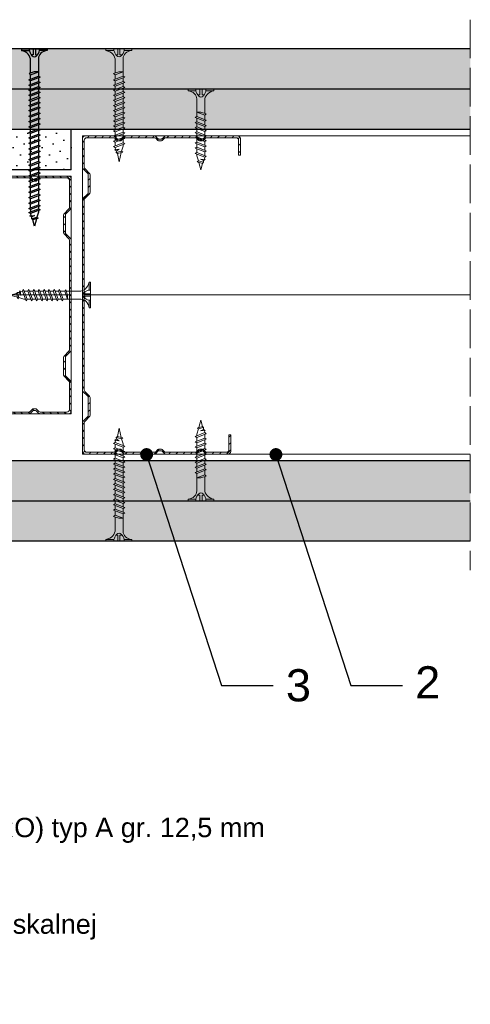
# Model space of a CAD drawing. Header units: millimetres. Extents: x 311 to 5395, y 1032 to 1644.
# Tile 20 of 30: x 3323 to 3463, y 1052 to 1358. Entities that reach past the tile are written whole.
import ezdxf
from ezdxf import colors
from ezdxf.entities.mleader import LeaderData, LeaderLine
from ezdxf.math import Vec2, Vec3

# ---------------------------------------------------------------- set-up
doc = ezdxf.new("R2010")
doc.units = ezdxf.units.MM
doc.linetypes.add('ACAD_ISO02W100', pattern=[15, 12, -3])
for name, color, linetype, lineweight in [('_ISOVER WELNA', 7, 'BATTING', 9), ('_RIGIPS AKCESORIA', 7, 'Continuous', 18), ('_RIGIPS G-K', 7, 'Continuous', 25), ('_RIGIPS PROFIL', 7, 'Continuous', 18), ('OPISY', 7, 'Continuous', 9), ('PRZERYWANA', 7, 'ACAD_ISO02W100', 9)]:
    doc.layers.add(name, color=color, linetype=linetype, lineweight=lineweight)
doc.layers.add('_Rigips_Akcesoria', color=7, linetype='Continuous')
doc.styles.get("Standard").update_dxf_attribs({"font": 'arial.ttf'})
doc.linetypes.add('BATTING', pattern='A,0.00254,-2.54,[134,ltypeshp.shx,S=2.54,R=0,X=-2.54,Y=0],-5.08,[134,ltypeshp.shx,S=2.54,R=180,X=2.54,Y=0],-2.54', length=10.16254)
pattern_1 = [(315, (766.2847, -194.8424), (3.367596, 1.122532), [0, -3.175])]
pattern_2 = [(315, (766.2847, -196.6424), (3.367596, 1.122532), [0, -3.175])]

# ---------------------------------------------------------------- blocks, each defined once
blk = doc.blocks.new('TN 25')
at = {"layer": '_RIGIPS AKCESORIA'}
for p, q in [((0, -0.84), (0, 7.16)), ((0, 7.16), (0.46, 7.16)), ((0.46, 7.16), (0.46, 4.78)), ((0.46, 4.78), (0, 4.78)), ((0, 3.5), (1.77, 3.5)), ((1.77, 3.5), (1.77, 4.2)), ((3.02, 4.46), (8.47, 4.46)), ((7.12, 4.46), (7.12, 3.18)), ((8.03, 2.01), (7.12, 4.46)), ((7.12, 3.18), (7.65, 1.53)), ((8.47, 4.46), (8.79, 5)), ((9.61, 1.51), (8.47, 4.46)), ((8.79, 5), (9.93, 2.01)), ((9, 4.46), (10.1, 4.46)), ((10.1, 4.46), (10.41, 5)), ((11.23, 1.51), (10.1, 4.46)), ((10.41, 5), (11.56, 2.01)), ((10.62, 4.46), (11.67, 4.46)), ((11.67, 4.46), (11.99, 5)), ((12.81, 1.51), (11.67, 4.46)), ((11.99, 5), (13.14, 2.01)), ((12.2, 4.46), (13.21, 4.46)), ((13.21, 4.46), (13.52, 5)), ((14.34, 1.51), (13.21, 4.46)), ((13.52, 5), (14.67, 2.01)), ((13.73, 4.46), (14.8, 4.46)), ((14.8, 4.46), (15.12, 5)), ((15.94, 1.51), (14.8, 4.46)), ((15.12, 5), (16.26, 2.01)), ((15.33, 4.46), (16.42, 4.46)), ((16.42, 4.46), (16.73, 5)), ((17.55, 1.51), (16.42, 4.46)), ((16.73, 5), (17.88, 2.01)), ((16.94, 4.46), (17.99, 4.46)), ((17.99, 4.46), (18.31, 5)), ((19.13, 1.51), (17.99, 4.46)), ((18.31, 5), (19.45, 2.01)), ((18.52, 4.46), (19.68, 4.46)), ((19.68, 4.46), (20, 5)), ((20.82, 1.51), (19.68, 4.46)), ((20, 5), (21.14, 2.01)), ((20.21, 4.46), (20.7, 4.46)), ((20.7, 4.46), (22.28, 3.98)), ((21.85, 1.83), (21.67, 3.28)), ((21.67, 3.28), (22.14, 2.4)), ((22.28, 3.98), (22.56, 4.37)), ((22.7, 2.36), (22.28, 3.98)), ((22.56, 4.37), (23.03, 2.71)), ((22.71, 3.85), (25, 3.24)), ((25, 3.24), (23.03, 2.71)), ((0, 2.83), (1.77, 2.83)), ((0.46, 1.64), (0, 1.64)), ((0.46, -0.84), (0.46, 1.64)), ((1.77, 2.83), (1.77, 2.18)), ((7.49, 2.01), (3.55, 2.01)), ((7.65, 1.53), (8.03, 2.01)), ((9.41, 2.01), (8.03, 2.01)), ((9.93, 2.01), (9.61, 1.51)), ((11.04, 2.01), (9.93, 2.01)), ((11.56, 2.01), (11.23, 1.51)), ((12.61, 2.01), (11.56, 2.01)), ((13.14, 2.01), (12.81, 1.51)), ((14.15, 2.01), (13.14, 2.01)), ((14.67, 2.01), (14.34, 1.51)), ((15.74, 2.01), (14.67, 2.01)), ((16.26, 2.01), (15.94, 1.51)), ((17.36, 2.01), (16.26, 2.01)), ((17.88, 2.01), (17.55, 1.51)), ((18.93, 2.01), (17.88, 2.01)), ((19.45, 2.01), (19.13, 1.51)), ((19.45, 2.01), (20.62, 2.01)), ((21.14, 2.01), (20.82, 1.51)), ((21.14, 2.01), (21.81, 2.12)), ((22.14, 2.4), (21.85, 1.83)), ((22.7, 2.36), (22.14, 2.4)), ((23.03, 2.71), (22.7, 2.36)), ((0, -0.84), (0.46, -0.84))]:
    blk.add_line(p, q, dxfattribs=at)
for centre, major_axis, ratio, start_param, end_param in [((3.09, 7.67), (0.17, 3.2), 0.826134, 1.773653, 3.180586), ((-0.04, 0.9), (0, 3.93), 0.848176, -0.720942, -0.151112), ((1.66, 3.18), (0, 0.895), 0.848176, -1.552777, -0.720942), ((1.66, 3.18), (0, 0.895), 0.848176, 3.862535, 4.730408), ((3.37, -1.57), (0.28, 3.57), 0.832181, 0.035984, 1.430787), ((-2.73, 15.91), (0, 14.76), 0.848176, 3.399396, 3.475072), ((0.59, 4.62), (0, 2.81), 0.848176, 3.475072, 3.862535)]:
    blk.add_ellipse(centre, major_axis=major_axis, ratio=ratio, start_param=start_param, end_param=end_param, dxfattribs=at)
blk = doc.blocks.new('CW 100 ULTRASTIL')
h = blk.add_hatch()
h.set_pattern_fill('ANSI31', color=256, scale=0.5, style=0)
h.paths.add_polyline_path([(179.46, 109.85, -0.198912), (179.6, 110.2), (181.11, 111.71, 0.198912), (181.26, 112.06), (181.26, 117.65, 0.198912), (181.11, 118), (179.6, 119.51, -0.198912), (179.46, 119.86), (179.46, 128.31, -0.414214), (180.26, 129.11), (188.58, 129.11, -0.198912), (188.93, 128.96), (189.64, 128.25, 0.198912), (189.99, 128.11), (190.58, 128.11, 0.198912), (190.93, 128.25), (191.64, 128.96, -0.198912), (191.99, 129.11), (201.28, 129.11, -0.198912), (201.63, 128.96), (202.34, 128.25, 0.198912), (202.69, 128.11), (203.28, 128.11, 0.198912), (203.63, 128.25), (204.34, 128.96, -0.198912), (204.69, 129.11), (213.98, 129.11, -0.198912), (214.33, 128.96), (215.04, 128.25, 0.198912), (215.39, 128.11), (215.98, 128.11, 0.198912), (216.33, 128.25), (217.04, 128.96, -0.198912), (217.39, 129.11), (226.56, 129.11, -0.414214), (227.36, 128.31), (227.36, 123.66), (227.91, 123.66), (227.91, 128.86, 0.414214), (227.11, 129.66), (217.39, 129.66, 0.198912), (217.04, 129.51), (216.33, 128.8, -0.198912), (215.98, 128.66), (215.39, 128.66, -0.198912), (215.04, 128.8), (214.33, 129.51, 0.198912), (213.98, 129.66), (204.69, 129.66, 0.198912), (204.34, 129.51), (203.63, 128.8, -0.198912), (203.28, 128.66), (202.69, 128.66, -0.198912), (202.34, 128.8), (201.63, 129.51, 0.198912), (201.28, 129.66), (191.99, 129.66, 0.198912), (191.64, 129.51), (190.93, 128.8, -0.198912), (190.58, 128.66), (189.99, 128.66, -0.198912), (189.64, 128.8), (188.93, 129.51, 0.198912), (188.58, 129.66), (179.71, 129.66, 0.414214), (178.91, 128.86), (178.91, 119.86, 0.198912), (179.05, 119.51), (180.56, 118, -0.198912), (180.71, 117.65), (180.71, 112.06, -0.198912), (180.56, 111.71), (179.05, 110.2, 0.198912), (178.91, 109.85), (178.91, 50.66, 0.198912), (179.05, 50.31), (180.56, 48.8, -0.198912), (180.71, 48.45), (180.71, 42.86, -0.198912), (180.56, 42.51), (179.05, 41, 0.198912), (178.91, 40.65), (178.91, 31.66, 0.414214), (179.71, 30.86), (188.58, 30.86, 0.198912), (188.93, 31), (189.64, 31.71, -0.198912), (189.99, 31.86), (190.58, 31.86, -0.198912), (190.93, 31.71), (191.64, 31, 0.198912), (191.99, 30.86), (201.28, 30.86, 0.198912), (201.63, 31), (202.34, 31.71, -0.198912), (202.69, 31.86), (203.28, 31.86, -0.198912), (203.63, 31.71), (204.34, 31, 0.198912), (204.69, 30.86), (213.98, 30.86, 0.198912), (214.33, 31), (215.04, 31.71, -0.198912), (215.39, 31.86), (215.98, 31.86, -0.198912), (216.33, 31.71), (217.04, 31, 0.198912), (217.39, 30.86), (224.11, 30.86, 0.414214), (224.91, 31.66), (224.91, 36.86), (224.36, 36.86), (224.36, 32.21, -0.414214), (223.56, 31.41), (217.39, 31.41, -0.198912), (217.04, 31.55), (216.33, 32.26, 0.198912), (215.98, 32.41), (215.39, 32.41, 0.198912), (215.04, 32.26), (214.33, 31.55, -0.198912), (213.98, 31.41), (204.69, 31.41, -0.198912), (204.34, 31.55), (203.63, 32.26, 0.198912), (203.28, 32.41), (202.69, 32.41, 0.198912), (202.34, 32.26), (201.63, 31.55, -0.198912), (201.28, 31.41), (191.99, 31.41, -0.198912), (191.64, 31.55), (190.93, 32.26, 0.198912), (190.58, 32.41), (189.99, 32.41, 0.198912), (189.64, 32.26), (188.93, 31.55, -0.198912), (188.58, 31.41), (180.26, 31.41, -0.414214), (179.46, 32.21), (179.46, 40.65, -0.198912), (179.6, 41), (181.11, 42.51, 0.198912), (181.26, 42.86), (181.26, 48.45, 0.198912), (181.11, 48.8), (179.6, 50.31, -0.198912), (179.46, 50.66)])
at = {"layer": '_RIGIPS PROFIL'}
for p, q in [((178.91, 128.86), (178.91, 119.86)), ((188.58, 129.66), (179.71, 129.66)), ((188.58, 129.11), (180.26, 129.11)), ((188.93, 129.51), (189.64, 128.8)), ((188.93, 128.96), (189.64, 128.25)), ((190.58, 128.66), (189.99, 128.66)), ((191.64, 129.51), (190.93, 128.8)), ((191.64, 128.96), (190.93, 128.25)), ((201.28, 129.66), (191.99, 129.66)), ((201.28, 129.11), (191.99, 129.11)), ((201.63, 129.51), (202.34, 128.8)), ((201.63, 128.96), (202.34, 128.25)), ((203.28, 128.66), (202.69, 128.66)), ((204.34, 129.51), (203.63, 128.8)), ((204.34, 128.96), (203.63, 128.25)), ((204.69, 129.66), (213.98, 129.66)), ((204.69, 129.11), (213.98, 129.11)), ((214.33, 129.51), (215.04, 128.8)), ((214.33, 128.96), (215.04, 128.25)), ((215.98, 128.66), (215.39, 128.66)), ((217.04, 129.51), (216.33, 128.8)), ((217.04, 128.96), (216.33, 128.25)), ((227.11, 129.66), (217.39, 129.66)), ((226.56, 129.11), (217.39, 129.11)), ((227.91, 123.66), (227.91, 128.86)), ((179.46, 128.31), (179.46, 119.86)), ((190.58, 128.11), (189.99, 128.11)), ((203.28, 128.11), (202.69, 128.11)), ((215.98, 128.11), (215.39, 128.11)), ((227.36, 123.66), (227.36, 128.31)), ((227.36, 123.66), (227.91, 123.66)), ((180.56, 118), (179.05, 119.51)), ((181.11, 118), (179.6, 119.51)), ((180.71, 117.65), (180.71, 112.06)), ((181.26, 117.65), (181.26, 112.06)), ((180.56, 111.71), (179.05, 110.2)), ((181.11, 111.71), (179.6, 110.2)), ((178.91, 109.85), (178.91, 50.66)), ((179.46, 109.85), (179.46, 50.66)), ((180.56, 48.8), (179.05, 50.31)), ((181.11, 48.8), (179.6, 50.31)), ((180.71, 42.86), (180.71, 48.45)), ((181.26, 42.86), (181.26, 48.45)), ((178.91, 31.66), (178.91, 40.65)), ((180.56, 42.51), (179.05, 41)), ((179.46, 32.21), (179.46, 40.65)), ((181.11, 42.51), (179.6, 41)), ((224.36, 36.86), (224.36, 32.21)), ((224.36, 36.86), (224.91, 36.86)), ((224.91, 36.86), (224.91, 31.66)), ((188.58, 30.86), (179.71, 30.86)), ((188.58, 31.41), (180.26, 31.41)), ((188.93, 31.55), (189.64, 32.26)), ((188.93, 31), (189.64, 31.71)), ((190.58, 32.41), (189.99, 32.41)), ((190.58, 31.86), (189.99, 31.86)), ((191.64, 31.55), (190.93, 32.26)), ((191.64, 31), (190.93, 31.71)), ((201.28, 31.41), (191.99, 31.41)), ((201.28, 30.86), (191.99, 30.86)), ((201.63, 31.55), (202.34, 32.26)), ((201.63, 31), (202.34, 31.71)), ((203.28, 32.41), (202.69, 32.41)), ((203.28, 31.86), (202.69, 31.86)), ((204.34, 31.55), (203.63, 32.26)), ((204.34, 31), (203.63, 31.71)), ((204.69, 31.41), (213.98, 31.41)), ((204.69, 30.86), (213.98, 30.86)), ((214.33, 31.55), (215.04, 32.26)), ((214.33, 31), (215.04, 31.71)), ((215.98, 32.41), (215.39, 32.41)), ((215.98, 31.86), (215.39, 31.86)), ((217.04, 31.55), (216.33, 32.26)), ((217.04, 31), (216.33, 31.71)), ((223.56, 31.41), (217.39, 31.41)), ((224.11, 30.86), (217.39, 30.86))]:
    blk.add_line(p, q, dxfattribs=at)
for centre, radius, start, end in [((179.71, 128.86), 0.8, 90, 180), ((180.26, 128.31), 0.8, 90, 180), ((188.58, 129.16), 0.5, 45, 90), ((188.58, 128.61), 0.5, 45, 90), ((189.99, 129.16), 0.5, 225, 270), ((190.58, 129.16), 0.5, 270, 315), ((191.99, 129.16), 0.5, 90, 135), ((191.99, 128.61), 0.5, 90, 135), ((201.28, 129.16), 0.5, 45, 90), ((201.28, 128.61), 0.5, 45, 90), ((202.69, 129.16), 0.5, 225, 270), ((203.28, 129.16), 0.5, 270, 315), ((204.69, 129.16), 0.5, 90, 135), ((204.69, 128.61), 0.5, 90, 135), ((213.98, 129.16), 0.5, 45, 90), ((213.98, 128.61), 0.5, 45, 90), ((215.39, 129.16), 0.5, 225, 270), ((215.98, 129.16), 0.5, 270, 315), ((217.39, 129.16), 0.5, 90, 135), ((217.39, 128.61), 0.5, 90, 135), ((226.56, 128.31), 0.8, 0, 90), ((227.11, 128.86), 0.8, 0, 90), ((189.99, 128.61), 0.5, 225, 270), ((190.58, 128.61), 0.5, 270, 315), ((202.69, 128.61), 0.5, 225, 270), ((203.28, 128.61), 0.5, 270, 315), ((215.39, 128.61), 0.5, 225, 270), ((215.98, 128.61), 0.5, 270, 315), ((179.41, 119.86), 0.5, 180, 225), ((179.96, 119.86), 0.5, 180, 225), ((180.21, 117.65), 0.5, 0, 45), ((180.76, 117.65), 0.5, 0, 45), ((179.41, 109.85), 0.5, 135, 180), ((179.96, 109.85), 0.5, 135, 180), ((180.21, 112.06), 0.5, 315, 0), ((180.76, 112.06), 0.5, 315, 0), ((179.41, 50.66), 0.5, 180, 225), ((179.96, 50.66), 0.5, 180, 225), ((180.21, 48.45), 0.5, 0, 45), ((180.76, 48.45), 0.5, 0, 45), ((180.21, 42.86), 0.5, 315, 0), ((180.76, 42.86), 0.5, 315, 0), ((179.41, 40.65), 0.5, 135, 180), ((179.96, 40.65), 0.5, 135, 180), ((179.71, 31.66), 0.8, 180, 270), ((180.26, 32.21), 0.8, 180, 270), ((188.58, 31.91), 0.5, 270, 315), ((188.58, 31.36), 0.5, 270, 315), ((189.99, 31.91), 0.5, 90, 135), ((189.99, 31.36), 0.5, 90, 135), ((190.58, 31.91), 0.5, 45, 90), ((190.58, 31.36), 0.5, 45, 90), ((191.99, 31.91), 0.5, 225, 270), ((191.99, 31.36), 0.5, 225, 270), ((201.28, 31.91), 0.5, 270, 315), ((201.28, 31.36), 0.5, 270, 315), ((202.69, 31.91), 0.5, 90, 135), ((202.69, 31.36), 0.5, 90, 135), ((203.28, 31.91), 0.5, 45, 90), ((203.28, 31.36), 0.5, 45, 90), ((204.69, 31.91), 0.5, 225, 270), ((204.69, 31.36), 0.5, 225, 270), ((213.98, 31.91), 0.5, 270, 315), ((213.98, 31.36), 0.5, 270, 315), ((215.39, 31.91), 0.5, 90, 135), ((215.39, 31.36), 0.5, 90, 135), ((215.98, 31.91), 0.5, 45, 90), ((215.98, 31.36), 0.5, 45, 90), ((217.39, 31.91), 0.5, 225, 270), ((217.39, 31.36), 0.5, 225, 270), ((223.56, 32.21), 0.8, 270, 0), ((224.11, 31.66), 0.8, 270, 0)]:
    blk.add_arc(centre, radius, start, end, dxfattribs=at)
blk = doc.blocks.new('CW 75 ULTRASTIL')
h = blk.add_hatch()
h.set_pattern_fill('ANSI31', color=256, scale=0.5, style=0)
h.paths.add_polyline_path([(106.07, 103.31, -0.414214), (106.87, 104.11), (115.19, 104.11, -0.198912), (115.55, 103.96), (116.25, 103.25, 0.198912), (116.61, 103.11), (117.19, 103.11, 0.198912), (117.55, 103.25), (118.25, 103.96, -0.198912), (118.61, 104.11), (127.89, 104.11, -0.198912), (128.25, 103.96), (128.95, 103.25, 0.198912), (129.31, 103.11), (129.89, 103.11, 0.198912), (130.25, 103.25), (130.95, 103.96, -0.198912), (131.31, 104.11), (140.59, 104.11, -0.198912), (140.95, 103.96), (141.65, 103.25, 0.198912), (142.01, 103.11), (142.59, 103.11, 0.198912), (142.95, 103.25), (143.65, 103.96, -0.198912), (144.01, 104.11), (153.17, 104.11, -0.414214), (153.97, 103.31), (153.97, 98.66), (154.52, 98.66), (154.52, 103.86, 0.414214), (153.72, 104.66), (144.01, 104.66, 0.198912), (143.65, 104.51), (142.95, 103.8, -0.198912), (142.59, 103.66), (142.01, 103.66, -0.198912), (141.65, 103.8), (140.95, 104.51, 0.198912), (140.59, 104.66), (131.31, 104.66, 0.198912), (130.95, 104.51), (130.25, 103.8, -0.198912), (129.89, 103.66), (129.31, 103.66, -0.198912), (128.95, 103.8), (128.25, 104.51, 0.198912), (127.89, 104.66), (118.61, 104.66, 0.198912), (118.25, 104.51), (117.55, 103.8, -0.198912), (117.19, 103.66), (116.61, 103.66, -0.198912), (116.25, 103.8), (115.55, 104.51, 0.198912), (115.19, 104.66), (106.32, 104.66, 0.414214), (105.52, 103.86), (105.52, 94.86, 0.198912), (105.67, 94.51), (107.17, 93, -0.198912), (107.32, 92.65), (107.32, 87.06, -0.198912), (107.17, 86.71), (105.67, 85.2, 0.198912), (105.52, 84.85), (105.52, 50.66, 0.198912), (105.67, 50.31), (107.17, 48.8, -0.198912), (107.32, 48.45), (107.32, 42.86, -0.198912), (107.17, 42.51), (105.67, 41, 0.198912), (105.52, 40.65), (105.52, 31.66, 0.414214), (106.32, 30.86), (115.19, 30.86, 0.198912), (115.55, 31), (116.25, 31.71, -0.198912), (116.61, 31.86), (117.19, 31.86, -0.198912), (117.55, 31.71), (118.25, 31, 0.198912), (118.61, 30.86), (127.89, 30.86, 0.198912), (128.25, 31), (128.95, 31.71, -0.198912), (129.31, 31.86), (129.89, 31.86, -0.198912), (130.25, 31.71), (130.95, 31, 0.198912), (131.31, 30.86), (140.59, 30.86, 0.198912), (140.95, 31), (141.65, 31.71, -0.198912), (142.01, 31.86), (142.59, 31.86, -0.198912), (142.95, 31.71), (143.65, 31, 0.198912), (144.01, 30.86), (150.72, 30.86, 0.414214), (151.52, 31.66), (151.52, 36.86), (150.97, 36.86), (150.97, 32.21, -0.414214), (150.17, 31.41), (144.01, 31.41, -0.198912), (143.65, 31.55), (142.95, 32.26, 0.198912), (142.59, 32.41), (142.01, 32.41, 0.198912), (141.65, 32.26), (140.95, 31.55, -0.198912), (140.59, 31.41), (131.31, 31.41, -0.198912), (130.95, 31.55), (130.25, 32.26, 0.198912), (129.89, 32.41), (129.31, 32.41, 0.198912), (128.95, 32.26), (128.25, 31.55, -0.198912), (127.89, 31.41), (118.61, 31.41, -0.198912), (118.25, 31.55), (117.55, 32.26, 0.198912), (117.19, 32.41), (116.61, 32.41, 0.198912), (116.25, 32.26), (115.55, 31.55, -0.198912), (115.19, 31.41), (106.87, 31.41, -0.414214), (106.07, 32.21), (106.07, 40.65, -0.198912), (106.22, 41), (107.72, 42.51, 0.198912), (107.87, 42.86), (107.87, 48.45, 0.198912), (107.72, 48.8), (106.22, 50.31, -0.198912), (106.07, 50.66), (106.07, 84.85, -0.198912), (106.22, 85.2), (107.72, 86.71, 0.198912), (107.87, 87.06), (107.87, 92.65, 0.198912), (107.72, 93), (106.22, 94.51, -0.198912), (106.07, 94.86)])
at = {"layer": '_RIGIPS PROFIL'}
for p, q in [((115.19, 104.66), (106.32, 104.66)), ((115.19, 104.11), (106.87, 104.11)), ((115.55, 104.51), (116.25, 103.8)), ((118.25, 104.51), (117.55, 103.8)), ((127.89, 104.66), (118.61, 104.66)), ((127.89, 104.11), (118.61, 104.11)), ((128.25, 104.51), (128.95, 103.8)), ((130.95, 104.51), (130.25, 103.8)), ((131.31, 104.66), (140.59, 104.66)), ((131.31, 104.11), (140.59, 104.11)), ((140.95, 104.51), (141.65, 103.8)), ((143.65, 104.51), (142.95, 103.8)), ((153.72, 104.66), (144.01, 104.66)), ((153.17, 104.11), (144.01, 104.11)), ((105.52, 103.86), (105.52, 94.86)), ((106.07, 103.31), (106.07, 94.86)), ((115.55, 103.96), (116.25, 103.25)), ((117.19, 103.66), (116.61, 103.66)), ((117.19, 103.11), (116.61, 103.11)), ((118.25, 103.96), (117.55, 103.25)), ((128.25, 103.96), (128.95, 103.25)), ((129.89, 103.66), (129.31, 103.66)), ((129.89, 103.11), (129.31, 103.11)), ((130.95, 103.96), (130.25, 103.25)), ((140.95, 103.96), (141.65, 103.25)), ((142.59, 103.66), (142.01, 103.66)), ((142.59, 103.11), (142.01, 103.11)), ((143.65, 103.96), (142.95, 103.25)), ((153.97, 98.66), (153.97, 103.31)), ((154.52, 98.66), (154.52, 103.86)), ((153.97, 98.66), (154.52, 98.66)), ((107.17, 93), (105.67, 94.51)), ((107.72, 93), (106.22, 94.51)), ((107.32, 92.65), (107.32, 87.06)), ((107.87, 92.65), (107.87, 87.06)), ((107.17, 86.71), (105.67, 85.2)), ((107.72, 86.71), (106.22, 85.2)), ((105.52, 84.85), (105.52, 50.66)), ((106.07, 84.85), (106.07, 50.66)), ((107.17, 48.8), (105.67, 50.31)), ((107.72, 48.8), (106.22, 50.31)), ((107.32, 42.86), (107.32, 48.45)), ((107.87, 42.86), (107.87, 48.45)), ((105.52, 31.66), (105.52, 40.65)), ((107.17, 42.51), (105.67, 41)), ((106.07, 32.21), (106.07, 40.65)), ((107.72, 42.51), (106.22, 41)), ((150.97, 36.86), (150.97, 32.21)), ((150.97, 36.86), (151.52, 36.86)), ((151.52, 36.86), (151.52, 31.66)), ((115.19, 30.86), (106.32, 30.86)), ((115.19, 31.41), (106.87, 31.41)), ((115.55, 31.55), (116.25, 32.26)), ((115.55, 31), (116.25, 31.71)), ((117.19, 32.41), (116.61, 32.41)), ((117.19, 31.86), (116.61, 31.86)), ((118.25, 31.55), (117.55, 32.26)), ((118.25, 31), (117.55, 31.71)), ((127.89, 31.41), (118.61, 31.41)), ((127.89, 30.86), (118.61, 30.86)), ((128.25, 31.55), (128.95, 32.26)), ((128.25, 31), (128.95, 31.71)), ((129.89, 32.41), (129.31, 32.41)), ((129.89, 31.86), (129.31, 31.86)), ((130.95, 31.55), (130.25, 32.26)), ((130.95, 31), (130.25, 31.71)), ((131.31, 31.41), (140.59, 31.41)), ((131.31, 30.86), (140.59, 30.86)), ((140.95, 31.55), (141.65, 32.26)), ((140.95, 31), (141.65, 31.71)), ((142.59, 32.41), (142.01, 32.41)), ((142.59, 31.86), (142.01, 31.86)), ((143.65, 31.55), (142.95, 32.26)), ((143.65, 31), (142.95, 31.71)), ((150.17, 31.41), (144.01, 31.41)), ((150.72, 30.86), (144.01, 30.86))]:
    blk.add_line(p, q, dxfattribs=at)
for centre, radius, start, end in [((106.32, 103.86), 0.8, 90, 180), ((106.87, 103.31), 0.8, 90, 180), ((115.19, 104.16), 0.5, 45, 90), ((115.19, 103.61), 0.5, 45, 90), ((118.61, 104.16), 0.5, 90, 135), ((118.61, 103.61), 0.5, 90, 135), ((127.89, 104.16), 0.5, 45, 90), ((127.89, 103.61), 0.5, 45, 90), ((131.31, 104.16), 0.5, 90, 135), ((131.31, 103.61), 0.5, 90, 135), ((140.59, 104.16), 0.5, 45, 90), ((140.59, 103.61), 0.5, 45, 90), ((144.01, 104.16), 0.5, 90, 135), ((144.01, 103.61), 0.5, 90, 135), ((153.17, 103.31), 0.8, 0, 90), ((153.72, 103.86), 0.8, 0, 90), ((116.61, 104.16), 0.5, 225, 270), ((116.61, 103.61), 0.5, 225, 270), ((117.19, 104.16), 0.5, 270, 315), ((117.19, 103.61), 0.5, 270, 315), ((129.31, 104.16), 0.5, 225, 270), ((129.31, 103.61), 0.5, 225, 270), ((129.89, 104.16), 0.5, 270, 315), ((129.89, 103.61), 0.5, 270, 315), ((142.01, 104.16), 0.5, 225, 270), ((142.01, 103.61), 0.5, 225, 270), ((142.59, 104.16), 0.5, 270, 315), ((142.59, 103.61), 0.5, 270, 315), ((106.02, 94.86), 0.5, 180, 225), ((106.57, 94.86), 0.5, 180, 225), ((106.82, 92.65), 0.5, 0, 45), ((107.37, 92.65), 0.5, 0, 45), ((106.82, 87.06), 0.5, 315, 0), ((107.37, 87.06), 0.5, 315, 0), ((106.02, 84.85), 0.5, 135, 180), ((106.57, 84.85), 0.5, 135, 180), ((106.02, 50.66), 0.5, 180, 225), ((106.57, 50.66), 0.5, 180, 225), ((106.82, 48.45), 0.5, 0, 45), ((107.37, 48.45), 0.5, 0, 45), ((106.82, 42.86), 0.5, 315, 0), ((107.37, 42.86), 0.5, 315, 0), ((106.02, 40.65), 0.5, 135, 180), ((106.57, 40.65), 0.5, 135, 180), ((106.32, 31.66), 0.8, 180, 270), ((106.87, 32.21), 0.8, 180, 270), ((115.19, 31.91), 0.5, 270, 315), ((115.19, 31.36), 0.5, 270, 315), ((116.61, 31.91), 0.5, 90, 135), ((116.61, 31.36), 0.5, 90, 135), ((117.19, 31.91), 0.5, 45, 90), ((117.19, 31.36), 0.5, 45, 90), ((118.61, 31.91), 0.5, 225, 270), ((118.61, 31.36), 0.5, 225, 270), ((127.89, 31.91), 0.5, 270, 315), ((127.89, 31.36), 0.5, 270, 315), ((129.31, 31.91), 0.5, 90, 135), ((129.31, 31.36), 0.5, 90, 135), ((129.89, 31.91), 0.5, 45, 90), ((129.89, 31.36), 0.5, 45, 90), ((131.31, 31.91), 0.5, 225, 270), ((131.31, 31.36), 0.5, 225, 270), ((140.59, 31.91), 0.5, 270, 315), ((140.59, 31.36), 0.5, 270, 315), ((142.01, 31.91), 0.5, 90, 135), ((142.01, 31.36), 0.5, 90, 135), ((142.59, 31.91), 0.5, 45, 90), ((142.59, 31.36), 0.5, 45, 90), ((144.01, 31.91), 0.5, 225, 270), ((144.01, 31.36), 0.5, 225, 270), ((150.17, 32.21), 0.8, 270, 0), ((150.72, 31.66), 0.8, 270, 0)]:
    blk.add_arc(centre, radius, start, end, dxfattribs=at)
blk = doc.blocks.new('TN 55')
at = {"layer": '_Rigips_Akcesoria'}
for p, q in [((0, -0.84), (0, 7.16)), ((0, 7.16), (0.46, 7.16)), ((0.46, 7.16), (0.46, 4.78)), ((0.46, 4.78), (0, 4.78)), ((0, 3.5), (1.77, 3.5)), ((1.77, 3.5), (1.77, 4.2)), ((3.02, 4.46), (8.47, 4.46)), ((7.12, 4.46), (7.12, 3.18)), ((8.03, 2.01), (7.12, 4.46)), ((7.12, 3.18), (7.65, 1.53)), ((8.47, 4.46), (8.79, 5)), ((9.61, 1.51), (8.47, 4.46)), ((8.79, 5), (9.93, 2.01)), ((9, 4.46), (10.1, 4.46)), ((10.1, 4.46), (10.41, 5)), ((11.23, 1.51), (10.1, 4.46)), ((10.41, 5), (11.56, 2.01)), ((10.62, 4.46), (11.67, 4.46)), ((11.67, 4.46), (11.99, 5)), ((12.81, 1.51), (11.67, 4.46)), ((11.99, 5), (13.14, 2.01)), ((12.2, 4.46), (13.21, 4.46)), ((13.21, 4.46), (13.52, 5)), ((14.34, 1.51), (13.21, 4.46)), ((13.52, 5), (14.67, 2.01)), ((13.73, 4.46), (14.8, 4.46)), ((14.8, 4.46), (15.12, 5)), ((15.94, 1.51), (14.8, 4.46)), ((15.12, 5), (16.26, 2.01)), ((15.33, 4.46), (16.42, 4.46)), ((16.42, 4.46), (16.73, 5)), ((17.55, 1.51), (16.42, 4.46)), ((16.73, 5), (17.88, 2.01)), ((16.94, 4.46), (17.99, 4.46)), ((17.99, 4.46), (18.31, 5)), ((19.13, 1.51), (17.99, 4.46)), ((18.31, 5), (19.45, 2.01)), ((18.52, 4.46), (19.68, 4.46)), ((19.68, 4.46), (20, 5)), ((20.82, 1.51), (19.68, 4.46)), ((20, 5), (21.14, 2.01)), ((20.21, 4.46), (21.37, 4.46)), ((21.37, 4.46), (21.69, 5)), ((22.51, 1.51), (21.37, 4.46)), ((21.69, 5), (22.83, 2.01)), ((21.9, 4.46), (23.06, 4.46)), ((23.06, 4.46), (23.38, 5)), ((24.2, 1.51), (23.06, 4.46)), ((23.38, 5), (24.52, 2.01)), ((23.59, 4.46), (24.75, 4.46)), ((24.75, 4.46), (25.07, 5)), ((25.89, 1.51), (24.75, 4.46)), ((25.07, 5), (26.21, 2.01)), ((25.28, 4.46), (26.44, 4.46)), ((26.44, 4.46), (26.76, 5)), ((27.58, 1.51), (26.44, 4.46)), ((26.76, 5), (27.9, 2.01)), ((26.96, 4.46), (28.13, 4.46)), ((28.13, 4.46), (28.45, 5)), ((29.27, 1.51), (28.13, 4.46)), ((28.45, 5), (29.59, 2.01)), ((28.65, 4.46), (29.82, 4.46)), ((29.82, 4.46), (30.14, 5)), ((30.96, 1.51), (29.82, 4.46)), ((30.14, 5), (31.28, 2.01)), ((30.34, 4.46), (31.51, 4.46)), ((31.51, 4.46), (31.83, 5)), ((32.65, 1.51), (31.51, 4.46)), ((31.83, 5), (32.97, 2.01)), ((32.03, 4.46), (33.2, 4.46)), ((33.2, 4.46), (33.52, 5)), ((34.34, 1.51), (33.2, 4.46)), ((33.52, 5), (34.66, 2.01)), ((33.72, 4.46), (34.89, 4.46)), ((34.89, 4.46), (35.21, 5)), ((36.03, 1.51), (34.89, 4.46)), ((35.21, 5), (36.35, 2.01)), ((35.41, 4.46), (36.58, 4.46)), ((36.58, 4.46), (36.9, 5)), ((37.72, 1.51), (36.58, 4.46)), ((36.9, 5), (38.04, 2.01)), ((37.1, 4.46), (38.27, 4.46)), ((38.27, 4.46), (38.59, 5)), ((39.41, 1.51), (38.27, 4.46)), ((38.59, 5), (39.73, 2.01)), ((38.79, 4.46), (39.96, 4.46)), ((39.96, 4.46), (40.28, 5)), ((41.1, 1.51), (39.96, 4.46)), ((40.28, 5), (41.42, 2.01)), ((40.48, 4.46), (41.65, 4.46)), ((41.65, 4.46), (41.97, 5)), ((42.79, 1.51), (41.65, 4.46)), ((41.97, 5), (43.11, 2.01)), ((42.17, 4.46), (43.34, 4.46)), ((43.34, 4.46), (43.66, 5)), ((44.48, 1.51), (43.34, 4.46)), ((43.66, 5), (44.8, 2.01)), ((43.86, 4.46), (45.03, 4.46)), ((45.03, 4.46), (45.35, 5)), ((46.17, 1.51), (45.03, 4.46)), ((45.35, 5), (46.49, 2.01)), ((45.55, 4.46), (46.72, 4.46)), ((46.72, 4.46), (47.04, 5)), ((47.86, 1.51), (46.72, 4.46)), ((47.04, 5), (48.18, 2.01)), ((47.24, 4.46), (48.41, 4.46)), ((48.41, 4.46), (48.73, 5)), ((49.55, 1.51), (48.41, 4.46)), ((48.73, 5), (49.87, 2.01)), ((48.93, 4.46), (49.68, 4.46)), ((49.68, 4.46), (50, 5)), ((50.82, 1.51), (49.68, 4.46)), ((50, 5), (51.14, 2.01)), ((50.21, 4.46), (50.7, 4.46)), ((50.7, 4.46), (52.28, 3.98)), ((51.85, 1.83), (51.67, 3.28)), ((51.67, 3.28), (52.14, 2.4)), ((52.28, 3.98), (52.56, 4.37)), ((52.7, 2.36), (52.28, 3.98)), ((52.56, 4.37), (53.03, 2.71)), ((52.71, 3.85), (55, 3.24)), ((55, 3.24), (53.03, 2.71)), ((0, 2.83), (1.77, 2.83)), ((0.46, 1.64), (0, 1.64)), ((0.46, -0.84), (0.46, 1.64)), ((1.77, 2.83), (1.77, 2.18)), ((7.49, 2.01), (3.55, 2.01)), ((7.65, 1.53), (8.03, 2.01)), ((9.41, 2.01), (8.03, 2.01)), ((9.93, 2.01), (9.61, 1.51)), ((11.04, 2.01), (9.93, 2.01)), ((11.56, 2.01), (11.23, 1.51)), ((12.61, 2.01), (11.56, 2.01)), ((13.14, 2.01), (12.81, 1.51)), ((14.15, 2.01), (13.14, 2.01)), ((14.67, 2.01), (14.34, 1.51)), ((15.74, 2.01), (14.67, 2.01)), ((16.26, 2.01), (15.94, 1.51)), ((17.36, 2.01), (16.26, 2.01)), ((17.88, 2.01), (17.55, 1.51)), ((18.93, 2.01), (17.88, 2.01)), ((19.45, 2.01), (19.13, 1.51)), ((20.62, 2.01), (19.45, 2.01)), ((21.14, 2.01), (20.82, 1.51)), ((22.31, 2.01), (21.14, 2.01)), ((22.83, 2.01), (22.51, 1.51)), ((24, 2.01), (22.83, 2.01)), ((24.52, 2.01), (24.2, 1.51)), ((25.69, 2.01), (24.52, 2.01)), ((26.21, 2.01), (25.89, 1.51)), ((27.38, 2.01), (26.21, 2.01)), ((27.9, 2.01), (27.58, 1.51)), ((29.07, 2.01), (27.9, 2.01)), ((29.59, 2.01), (29.27, 1.51)), ((30.76, 2.01), (29.59, 2.01)), ((31.28, 2.01), (30.96, 1.51)), ((32.45, 2.01), (31.28, 2.01)), ((32.97, 2.01), (32.65, 1.51)), ((34.14, 2.01), (32.97, 2.01)), ((34.66, 2.01), (34.34, 1.51)), ((35.83, 2.01), (34.66, 2.01)), ((36.35, 2.01), (36.03, 1.51)), ((37.52, 2.01), (36.35, 2.01)), ((38.04, 2.01), (37.72, 1.51)), ((39.21, 2.01), (38.04, 2.01)), ((39.73, 2.01), (39.41, 1.51)), ((40.9, 2.01), (39.73, 2.01)), ((41.42, 2.01), (41.1, 1.51)), ((42.59, 2.01), (41.42, 2.01)), ((43.11, 2.01), (42.79, 1.51)), ((44.28, 2.01), (43.11, 2.01)), ((44.8, 2.01), (44.48, 1.51)), ((45.97, 2.01), (44.8, 2.01)), ((46.49, 2.01), (46.17, 1.51)), ((47.66, 2.01), (46.49, 2.01)), ((48.18, 2.01), (47.86, 1.51)), ((49.35, 2.01), (48.18, 2.01)), ((49.87, 2.01), (49.55, 1.51)), ((49.87, 2.01), (50.62, 2.01)), ((51.14, 2.01), (50.82, 1.51)), ((51.14, 2.01), (51.81, 2.12)), ((52.14, 2.4), (51.85, 1.83)), ((52.7, 2.36), (52.14, 2.4)), ((53.03, 2.71), (52.7, 2.36)), ((0, -0.84), (0.46, -0.84))]:
    blk.add_line(p, q, dxfattribs=at)
for centre, major_axis, ratio, start_param, end_param in [((3.09, 7.67), (0.17, 3.2), 0.826134, 1.773653, 3.180586), ((-0.04, 0.9), (0, 3.93), 0.848176, -0.720942, -0.151112), ((1.66, 3.18), (0, 0.895), 0.848176, -1.552777, -0.720942), ((1.66, 3.18), (0, 0.895), 0.848176, 3.862535, 4.730408), ((3.37, -1.57), (0.28, 3.57), 0.832181, 0.035984, 1.430787), ((-2.73, 15.91), (0, 14.76), 0.848176, 3.399396, 3.475072), ((0.59, 4.62), (0, 2.81), 0.848176, 3.475072, 3.862535)]:
    blk.add_ellipse(centre, major_axis=major_axis, ratio=ratio, start_param=start_param, end_param=end_param, dxfattribs=at)
blk = doc.blocks.new('TN 35')
at = {"layer": '_RIGIPS AKCESORIA'}
for p, q in [((0, -0.84), (0, 7.16)), ((0, 7.16), (0.46, 7.16)), ((0.46, 7.16), (0.46, 4.78)), ((0.46, 4.78), (0, 4.78)), ((0, 3.5), (1.77, 3.5)), ((1.77, 3.5), (1.77, 4.2)), ((3.02, 4.46), (8.47, 4.46)), ((7.12, 4.46), (7.12, 3.18)), ((8.03, 2.01), (7.12, 4.46)), ((7.12, 3.18), (7.65, 1.53)), ((8.47, 4.46), (8.79, 5)), ((9.61, 1.51), (8.47, 4.46)), ((8.79, 5), (9.93, 2.01)), ((9, 4.46), (10.1, 4.46)), ((10.1, 4.46), (10.41, 5)), ((11.23, 1.51), (10.1, 4.46)), ((10.41, 5), (11.56, 2.01)), ((10.62, 4.46), (11.67, 4.46)), ((11.67, 4.46), (11.99, 5)), ((12.81, 1.51), (11.67, 4.46)), ((11.99, 5), (13.14, 2.01)), ((12.2, 4.46), (13.21, 4.46)), ((13.21, 4.46), (13.52, 5)), ((14.34, 1.51), (13.21, 4.46)), ((13.52, 5), (14.67, 2.01)), ((13.73, 4.46), (14.8, 4.46)), ((14.8, 4.46), (15.12, 5)), ((15.94, 1.51), (14.8, 4.46)), ((15.12, 5), (16.26, 2.01)), ((15.33, 4.46), (16.42, 4.46)), ((16.42, 4.46), (16.73, 5)), ((17.55, 1.51), (16.42, 4.46)), ((16.73, 5), (17.88, 2.01)), ((16.94, 4.46), (17.99, 4.46)), ((17.99, 4.46), (18.31, 5)), ((19.13, 1.51), (17.99, 4.46)), ((18.31, 5), (19.45, 2.01)), ((18.52, 4.46), (19.57, 4.46)), ((19.57, 4.46), (19.88, 5)), ((20.7, 1.51), (19.57, 4.46)), ((19.88, 5), (21.03, 2.01)), ((20.09, 4.46), (21.14, 4.46)), ((21.14, 4.46), (21.46, 5)), ((22.28, 1.51), (21.14, 4.46)), ((21.46, 5), (22.6, 2.01)), ((21.67, 4.46), (22.72, 4.46)), ((22.72, 4.46), (23.03, 5)), ((23.85, 1.51), (22.72, 4.46)), ((23.03, 5), (24.18, 2.01)), ((23.24, 4.46), (24.29, 4.46)), ((24.29, 4.46), (24.61, 5)), ((25.43, 1.51), (24.29, 4.46)), ((24.61, 5), (25.75, 2.01)), ((24.81, 4.46), (25.87, 4.46)), ((25.87, 4.46), (26.18, 5)), ((27, 1.51), (25.87, 4.46)), ((26.18, 5), (27.33, 2.01)), ((26.39, 4.46), (27.44, 4.46)), ((27.44, 4.46), (27.76, 5)), ((28.58, 1.51), (27.44, 4.46)), ((27.76, 5), (28.9, 2.01)), ((27.96, 4.46), (29.13, 4.46)), ((29.13, 4.46), (29.45, 5)), ((30.27, 1.51), (29.13, 4.46)), ((29.45, 5), (30.59, 2.01)), ((29.65, 4.46), (30.15, 4.46)), ((30.15, 4.46), (31.73, 3.98)), ((31.3, 1.83), (31.12, 3.28)), ((31.12, 3.28), (31.59, 2.4)), ((31.73, 3.98), (32.01, 4.37)), ((32.15, 2.36), (31.73, 3.98)), ((32.01, 4.37), (32.48, 2.71)), ((32.16, 3.85), (35, 3.24)), ((35, 3.24), (32.48, 2.71)), ((0, 2.83), (1.77, 2.83)), ((0.46, 1.64), (0, 1.64)), ((0.46, -0.84), (0.46, 1.64)), ((1.77, 2.83), (1.77, 2.18)), ((7.49, 2.01), (3.55, 2.01)), ((7.65, 1.53), (8.03, 2.01)), ((9.41, 2.01), (8.03, 2.01)), ((9.93, 2.01), (9.61, 1.51)), ((11.04, 2.01), (9.93, 2.01)), ((11.56, 2.01), (11.23, 1.51)), ((12.61, 2.01), (11.56, 2.01)), ((13.14, 2.01), (12.81, 1.51)), ((14.15, 2.01), (13.14, 2.01)), ((14.67, 2.01), (14.34, 1.51)), ((15.74, 2.01), (14.67, 2.01)), ((16.26, 2.01), (15.94, 1.51)), ((17.36, 2.01), (16.26, 2.01)), ((17.88, 2.01), (17.55, 1.51)), ((18.93, 2.01), (17.84, 2.01)), ((19.45, 2.01), (19.13, 1.51)), ((20.51, 2.01), (19.41, 2.01)), ((21.03, 2.01), (20.7, 1.51)), ((22.08, 2.01), (20.99, 2.01)), ((22.6, 2.01), (22.28, 1.51)), ((23.66, 2.01), (22.56, 2.01)), ((24.18, 2.01), (23.85, 1.51)), ((25.23, 2.01), (24.14, 2.01)), ((25.75, 2.01), (25.43, 1.51)), ((26.81, 2.01), (25.71, 2.01)), ((27.33, 2.01), (27, 1.51)), ((28.38, 2.01), (27.33, 2.01)), ((28.9, 2.01), (28.58, 1.51)), ((28.9, 2.01), (30.07, 2.01)), ((30.59, 2.01), (30.27, 1.51)), ((30.59, 2.01), (31.26, 2.12)), ((31.59, 2.4), (31.3, 1.83)), ((32.15, 2.36), (31.59, 2.4)), ((32.48, 2.71), (32.15, 2.36)), ((0, -0.84), (0.46, -0.84))]:
    blk.add_line(p, q, dxfattribs=at)
for centre, major_axis, ratio, start_param, end_param in [((3.09, 7.67), (0.17, 3.2), 0.826134, 1.773653, 3.180586), ((-0.04, 0.9), (0, 3.93), 0.848176, -0.720942, -0.151112), ((1.66, 3.18), (0, 0.895), 0.848176, -1.552777, -0.720942), ((1.66, 3.18), (0, 0.895), 0.848176, 3.862535, 4.730408), ((3.37, -1.57), (0.28, 3.57), 0.832181, 0.035984, 1.430787), ((-2.73, 15.91), (0, 14.76), 0.848176, 3.399396, 3.475072), ((0.59, 4.62), (0, 2.81), 0.848176, 3.475072, 3.862535)]:
    blk.add_ellipse(centre, major_axis=major_axis, ratio=ratio, start_param=start_param, end_param=end_param, dxfattribs=at)
blk = doc.blocks.new('_Dot')
at = {"color": 0, "linetype": 'ByBlock', "lineweight": -2}
blk.add_line((-0.5, 0), (-1, 0), dxfattribs=at)
at = {"color": 0, "linetype": 'ByBlock', "const_width": 0.5}
blk.add_lwpolyline([(-0.25, 0, 1), (0.25, 0, 1)], format="xyb", close=True, dxfattribs=at)

msp = doc.modelspace()

# ---------------------------------------------------------------- hatches: boundary and pattern name
at = {"layer": '_RIGIPS G-K'}
h = msp.add_hatch(dxfattribs=at)
h.set_pattern_fill('DOTS', color=256, scale=2, angle=-45, style=0)
h.set_pattern_definition(pattern_1)
h.paths.add_polyline_path([(3270.156, 1348.933), (3047.302, 1348.933), (3047.302, 1336.433), (3270.156, 1336.433)])
h.paths.add_polyline_path([(3463.009, 1348.933), (3290.156, 1348.933), (3290.156, 1336.433), (3463.009, 1336.433)])
h = msp.add_hatch(dxfattribs=at)
h.set_pattern_fill('DOTS', color=256, scale=2, angle=-45, style=0)
h.set_pattern_definition(pattern_1)
h.paths.add_polyline_path([(3220.156, 1336.433), (3047.302, 1336.433), (3047.302, 1323.933), (3220.156, 1323.933)])
h.paths.add_polyline_path([(3463.009, 1336.433), (3240.156, 1336.433), (3240.156, 1323.933), (3463.009, 1323.933)])
h = msp.add_hatch(dxfattribs=at)
h.set_pattern_fill('DOTS', color=256, scale=2, angle=-45, style=0)
h.set_pattern_definition(pattern_1)
h.paths.add_polyline_path([(3339.156, 1323.933), (3187.656, 1323.933), (3187.656, 1311.433), (3339.156, 1311.433)])
h = msp.add_hatch(dxfattribs=at)
h.set_pattern_fill('DOTS', color=256, scale=2, angle=-45, style=0)
h.set_pattern_definition(pattern_2)
h.paths.add_polyline_path([(3270.156, 1221.133), (3047.302, 1221.133), (3047.302, 1208.633), (3270.156, 1208.633)])
h.paths.add_polyline_path([(3463.009, 1221.133), (3290.156, 1221.133), (3290.156, 1208.633), (3463.009, 1208.633)])
h = msp.add_hatch(dxfattribs=at)
h.set_pattern_fill('DOTS', color=256, scale=2, angle=-45, style=0)
h.set_pattern_definition(pattern_2)
h.paths.add_polyline_path([(3220.156, 1208.633), (3047.302, 1208.633), (3047.302, 1196.133), (3220.156, 1196.133)])
h.paths.add_polyline_path([(3463.009, 1208.633), (3240.156, 1208.633), (3240.156, 1196.133), (3463.009, 1196.133)])

# ---------------------------------------------------------------- linework, layer by layer
at = {"layer": '_ISOVER WELNA', "ltscale": 3.6}
msp.add_line((3338.606, 1272.533), (3168.802, 1272.533), dxfattribs=at)
at = {"layer": '_ISOVER WELNA', "ltscale": 4.8}
msp.add_line((3463.009, 1272.533), (3343.206, 1272.533), dxfattribs=at)
at = {"layer": '_RIGIPS G-K'}
for p, q in [((3463.009, 1348.933), (3290.156, 1348.933)), ((3463.009, 1336.433), (3047.302, 1336.433)), ((3463.009, 1323.933), (3047.302, 1323.933)), ((3339.156, 1311.433), (3339.156, 1323.933)), ((3339.156, 1311.433), (3187.656, 1311.433)), ((3047.302, 1221.133), (3463.009, 1221.133)), ((3047.302, 1208.633), (3463.009, 1208.633)), ((3240.156, 1196.133), (3463.009, 1196.133))]:
    msp.add_line(p, q, dxfattribs=at)
at = {"layer": '_RIGIPS PROFIL'}
for p, q in [((3463.009, 1321.933), (3342.656, 1321.933)), ((3342.656, 1321.933), (3342.656, 1223.133)), ((3171.156, 1309.433), (3339.156, 1309.433)), ((3339.156, 1235.633), (3339.156, 1309.433)), ((3171.156, 1235.633), (3339.156, 1235.633)), ((3463.009, 1223.133), (3342.656, 1223.133))]:
    msp.add_line(p, q, dxfattribs=at)
at = {"layer": 'PRZERYWANA'}
msp.add_line((3463.009, 1358.033), (3463.009, 1187.033), dxfattribs=at)

# ---------------------------------------------------------------- block references
at = {"rotation": 270}
msp.add_blockref('TN 55', (3324.531, 1348.933), dxfattribs=at)
at = {"layer": '_RIGIPS AKCESORIA'}
for name, p, rotation in [('TN 35', (3350.794, 1348.933), 270), ('TN 25', (3345.162, 1275.698), 180), ('TN 25', (3382.6, 1208.633), 90)]:
    msp.add_blockref(name, p, dxfattribs=dict(at, rotation=rotation))
at = {"layer": '_RIGIPS AKCESORIA', "xscale": -1}
for name, p, rotation in [('TN 25', (3382.6, 1336.433), 90), ('TN 35', (3350.794, 1196.133), 270)]:
    msp.add_blockref(name, p, dxfattribs=dict(at, rotation=rotation))
at = {"layer": '_RIGIPS PROFIL'}
msp.add_blockref('CW 100 ULTRASTIL', (3163.749, 1192.276), dxfattribs=at)
at = {"layer": '_RIGIPS PROFIL', "xscale": -1}
msp.add_blockref('CW 75 ULTRASTIL', (3444.676, 1204.776), dxfattribs=at)

# ---------------------------------------------------------------- texts
at = {"insert": (3146.334, 1110.148), "char_height": 6, "width": 286.77515, "attachment_point": 1}
msp.add_mtext('1. Płyta gipsowo-kartonowa RIGIPS PRO (4PRO) typ A gr. 12,5 mm\\P2. Profil poziomy RIGIPS UW 100 ULTRASTIL\\P3. Profil pionowy RIGIPS CW 100 ULTRASTIL\\P4. Wypełnienie z wełny mineralnej szklanej lub skalnej\\P5. Profil poziomy RIGIPS UW 75 ULTRASTIL\\P6. Profil pionowy RIGIPS CW 75 ULTRASTIL', dxfattribs=at)

# ---------------------------------------------------------------- leaders
at = {"layer": 'OPISY'}
ml = msp.add_multileader_mtext('Standard', dxfattribs=at)
ml.set_content('3', color=256)
ml.set_leader_properties()
ml.set_arrow_properties(name='DOT')
ml.build(insert=Vec2(0, 0))
ctx = ml.context
ctx.base_point, ctx.char_height, ctx.landing_gap_size, ctx.plane_origin = Vec3(3401.792, 1151.224), 10, 4, Vec3(3209.203, 1007.564)
notes = []
notes.append((ctx, [(0, (1, 1, 0), (3385.792, 1151.224), (1, 0), 16, [(0, [(3362.56, 1222.978)], 0, [])])]))
ctx.mtext.insert, ctx.mtext.flow_direction = Vec3(3405.792, 1156.312), 5
ml = msp.add_multileader_mtext('Standard', dxfattribs=at)
ml.set_content('2', color=256)
ml.set_leader_properties()
ml.set_arrow_properties(name='DOT')
ml.build(insert=Vec2(0, 0))
ctx = ml.context
ctx.base_point, ctx.char_height, ctx.landing_gap_size, ctx.plane_origin = Vec3(3441.92, 1151.224), 10, 4, Vec3(3249.331, 1007.564)
notes.append((ctx, [(0, (1, 1, 0), (3425.92, 1151.224), (1, 0), 16, [(0, [(3402.687, 1222.978)], 0, [])])]))
ctx.mtext.insert, ctx.mtext.flow_direction = Vec3(3445.92, 1157.224), 5
for ctx, leaders in notes:
    for number, flags, end, landing, length, lines in leaders:
        leader = LeaderData()
        leader.index, (leader.has_last_leader_line, leader.has_dogleg_vector, leader.attachment_direction) = number, flags
        leader.last_leader_point, leader.dogleg_vector, leader.dogleg_length = Vec3(end), Vec3(landing), length
        for number, points, colour, breaks in lines:
            line = LeaderLine()
            line.index, line.vertices, line.color, line.breaks = number, Vec3.list(points), colors.encode_raw_color(colour), breaks
            leader.lines.append(line)
        ctx.leaders.append(leader)

doc.saveas('drawing.dxf')
